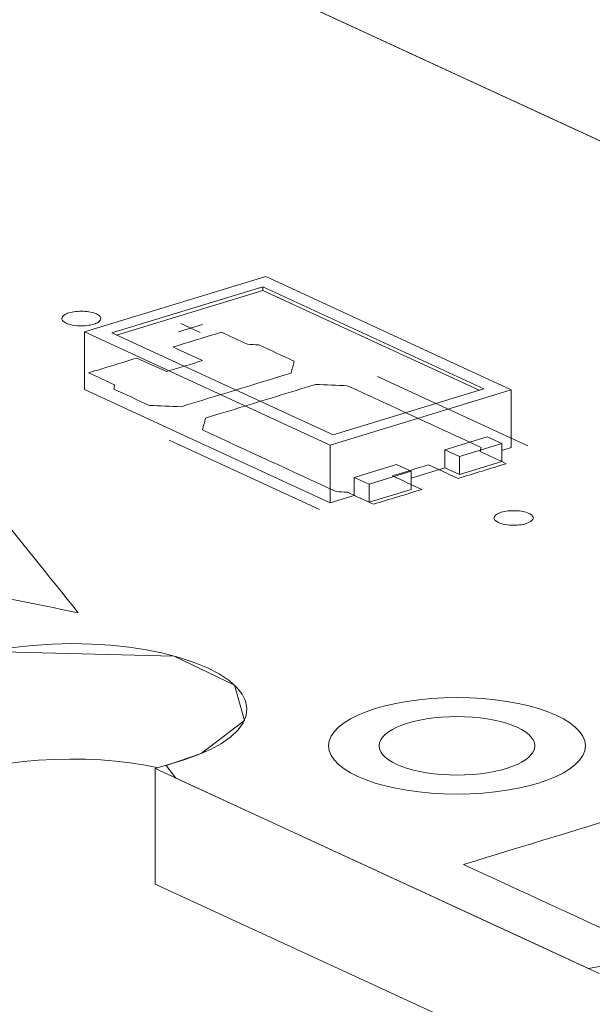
# Model space of a CAD drawing. Header units: inches. Extents: x 513 to 854, y 267 to 501.
# Tile 53 of 121: x 695.1 to 702.46, y 281.15 to 293.8. Entities that reach past the tile are written whole.
import ezdxf

# ---------------------------------------------------------------- set-up
doc = ezdxf.new("R2010")
doc.units = ezdxf.units.IN
doc.header["$MEASUREMENT"] = 0
doc.layers.add('1', color=7, linetype='Continuous')

# ---------------------------------------------------------------- blocks, each defined once
blk = doc.blocks.new('block 2440')
at = {"layer": '1', "color": 155, "lineweight": 18, "true_color": 0x4c7299}
blk.add_lwpolyline([(695.932, 289.787), (699.088, 288.332)], dxfattribs=at)
blk = doc.blocks.new('block 2441')
at = {"layer": '1', "color": 155, "lineweight": 18, "true_color": 0x4c7299}
blk.add_lwpolyline([(699.124, 288.464), (696.283, 289.774)], dxfattribs=at)
blk = doc.blocks.new('block 2442')
at = {"layer": '1', "color": 155, "lineweight": 18, "true_color": 0x4c7299}
blk.add_lwpolyline([(699.088, 288.332), (701.415, 289.042)], dxfattribs=at)
blk = doc.blocks.new('block 2443')
at = {"layer": '1', "color": 155, "lineweight": 18, "true_color": 0x4c7299}
blk.add_lwpolyline([(701.415, 289.042), (698.259, 290.498)], dxfattribs=at)
blk = doc.blocks.new('block 2444')
at = {"layer": '1', "color": 155, "lineweight": 18, "true_color": 0x4c7299}
blk.add_lwpolyline([(698.222, 290.366), (701.063, 289.056)], dxfattribs=at)
blk = doc.blocks.new('block 2447')
at = {"layer": '1', "color": 155, "lineweight": 18, "true_color": 0x4c7299}
blk.add_lwpolyline([(700.751, 288.185), (701.294, 288.351)], dxfattribs=at)
blk = doc.blocks.new('block 2448')
at = {"layer": '1', "color": 155, "lineweight": 18, "true_color": 0x4c7299}
blk.add_lwpolyline([(700.561, 288.272), (700.751, 288.185)], dxfattribs=at)
blk = doc.blocks.new('block 2449')
at = {"layer": '1', "color": 155, "lineweight": 18, "true_color": 0x4c7299}
blk.add_lwpolyline([(701.294, 288.351), (701.104, 288.438)], dxfattribs=at)
blk = doc.blocks.new('block 2480')
at = {"layer": '1', "color": 155, "lineweight": 18, "true_color": 0x4c7299}
blk.add_lwpolyline([(696.283, 289.774), (698.222, 290.366)], dxfattribs=at)
blk = doc.blocks.new('block 2522')
at = {"layer": '1', "color": 155, "lineweight": 18, "true_color": 0x4c7299}
blk.add_lwpolyline([(701.063, 289.056), (699.124, 288.464)], dxfattribs=at)
blk = doc.blocks.new('block 2670')
at = {"layer": '1', "color": 155, "lineweight": 18, "true_color": 0x4c7299}
blk.add_lwpolyline([(698.259, 290.498), (695.932, 289.787)], dxfattribs=at)
blk = doc.blocks.new('block 2671')
at = {"layer": '1', "color": 155, "lineweight": 18, "true_color": 0x4c7299}
blk.add_lwpolyline([(699.587, 287.829), (699.398, 287.917)], dxfattribs=at)
blk = doc.blocks.new('block 2678')
at = {"layer": '1', "color": 155, "lineweight": 18, "true_color": 0x4c7299}
blk.add_lwpolyline([(700.13, 287.995), (699.587, 287.829)], dxfattribs=at)
blk = doc.blocks.new('block 2712')
at = {"layer": '1', "color": 155, "lineweight": 18, "true_color": 0x4c7299}
blk.add_lwpolyline([(699.941, 288.082), (700.13, 287.995)], dxfattribs=at)
blk = doc.blocks.new('block 3760')
at = {"layer": '1', "color": 155, "lineweight": 18, "true_color": 0x4c7299}
blk.add_lwpolyline([(695.932, 289.787), (695.932, 289.046)], dxfattribs=at)
blk = doc.blocks.new('block 3761')
at = {"layer": '1', "color": 155, "lineweight": 18, "true_color": 0x4c7299}
blk.add_lwpolyline([(701.415, 289.042), (701.415, 288.301)], dxfattribs=at)
blk = doc.blocks.new('block 3762')
at = {"layer": '1', "color": 155, "lineweight": 18, "true_color": 0x4c7299}
blk.add_lwpolyline([(699.088, 288.332), (699.088, 287.59)], dxfattribs=at)
blk = doc.blocks.new('block 3763')
at = {"layer": '1', "color": 155, "lineweight": 18, "true_color": 0x4c7299}
blk.add_lwpolyline([(698.222, 290.32), (698.222, 290.366)], dxfattribs=at)
blk = doc.blocks.new('block 3764')
at = {"layer": '1', "color": 155, "lineweight": 18, "true_color": 0x4c7299}
blk.add_lwpolyline([(696.344, 289.746), (698.222, 290.32)], dxfattribs=at)
blk = doc.blocks.new('block 3765')
at = {"layer": '1', "color": 155, "lineweight": 18, "true_color": 0x4c7299}
blk.add_lwpolyline([(698.222, 290.32), (701.002, 289.038)], dxfattribs=at)
blk = doc.blocks.new('block 3766')
at = {"layer": '1', "color": 155, "lineweight": 18, "true_color": 0x4c7299}
blk.add_lwpolyline([(700.561, 288.272), (700.561, 288.04)], dxfattribs=at)
blk = doc.blocks.new('block 3767')
at = {"layer": '1', "color": 155, "lineweight": 18, "true_color": 0x4c7299}
blk.add_lwpolyline([(699.398, 287.917), (699.398, 287.685)], dxfattribs=at)
blk = doc.blocks.new('block 3768')
at = {"layer": '1', "color": 155, "lineweight": 18, "true_color": 0x4c7299}
blk.add_lwpolyline([(700.751, 288.185), (700.751, 287.953)], dxfattribs=at)
blk = doc.blocks.new('block 3769')
at = {"layer": '1', "color": 155, "lineweight": 18, "true_color": 0x4c7299}
blk.add_lwpolyline([(701.294, 288.351), (701.294, 288.119)], dxfattribs=at)
blk = doc.blocks.new('block 3770')
at = {"layer": '1', "color": 155, "lineweight": 18, "true_color": 0x4c7299}
blk.add_lwpolyline([(701.104, 288.438), (700.561, 288.272)], dxfattribs=at)
blk = doc.blocks.new('block 3771')
at = {"layer": '1', "color": 155, "lineweight": 18, "true_color": 0x4c7299}
blk.add_lwpolyline([(700.13, 287.995), (700.13, 287.763)], dxfattribs=at)
blk = doc.blocks.new('block 3772')
at = {"layer": '1', "color": 155, "lineweight": 18, "true_color": 0x4c7299}
blk.add_lwpolyline([(699.587, 287.829), (699.587, 287.597)], dxfattribs=at)
blk = doc.blocks.new('block 3773')
at = {"layer": '1', "color": 155, "lineweight": 18, "true_color": 0x4c7299}
blk.add_lwpolyline([(699.398, 287.917), (699.941, 288.082)], dxfattribs=at)
blk = doc.blocks.new('block 3774')
at = {"layer": '1', "color": 155, "lineweight": 18, "true_color": 0x4c7299}
blk.add_lwpolyline([(700.13, 287.763), (699.587, 287.597)], dxfattribs=at)
blk = doc.blocks.new('block 3775')
at = {"layer": '1', "color": 155, "lineweight": 18, "true_color": 0x4c7299}
blk.add_lwpolyline([(700.751, 287.953), (701.294, 288.119)], dxfattribs=at)
blk = doc.blocks.new('block 3776')
at = {"layer": '1', "color": 155, "lineweight": 18, "true_color": 0x4c7299}
blk.add_lwpolyline([(700.561, 288.04), (700.751, 287.953)], dxfattribs=at)
blk = doc.blocks.new('block 3777')
at = {"layer": '1', "color": 155, "lineweight": 18, "true_color": 0x4c7299}
blk.add_lwpolyline([(699.587, 287.597), (699.398, 287.685)], dxfattribs=at)
blk = doc.blocks.new('block 3778')
at = {"layer": '1', "color": 155, "lineweight": 18, "true_color": 0x4c7299}
blk.add_lwpolyline([(695.932, 289.046), (699.088, 287.59)], dxfattribs=at)
blk = doc.blocks.new('block 3779')
at = {"layer": '1', "color": 155, "lineweight": 18, "true_color": 0x4c7299}
blk.add_lwpolyline([(699.088, 287.59), (699.398, 287.685)], dxfattribs=at)
blk = doc.blocks.new('block 3780')
at = {"layer": '1', "color": 155, "lineweight": 18, "true_color": 0x4c7299}
blk.add_lwpolyline([(701.294, 288.264), (701.415, 288.301)], dxfattribs=at)
blk = doc.blocks.new('block 3781')
at = {"layer": '1', "color": 155, "lineweight": 18, "true_color": 0x4c7299}
blk.add_lwpolyline([(700.13, 287.909), (700.561, 288.04)], dxfattribs=at)
blk = doc.blocks.new('block 3793')
at = {"layer": '1', "color": 155, "lineweight": 18, "true_color": 0x4c7299}
blk.add_lwpolyline([(696.839, 282.692), (696.839, 284.175)], dxfattribs=at)
blk = doc.blocks.new('block 4168')
at = {"layer": '1', "color": 18, "lineweight": 13, "true_color": 0x4c0000}
blk.add_lwpolyline([(702.546, 281.542), (696.839, 284.175)], dxfattribs=at)
blk = doc.blocks.new('block 4176')
at = {"layer": '1', "color": 18, "lineweight": 13, "true_color": 0x4c0000}
blk.add_lwpolyline([(698.949, 287.505), (697.017, 288.396)], dxfattribs=at)
blk = doc.blocks.new('block 4183')
at = {"layer": '1', "color": 18, "lineweight": 13, "true_color": 0x4c0000}
blk.add_lwpolyline([(698.949, 287.505), (697.017, 288.396)], dxfattribs=at)
blk = doc.blocks.new('block 4193')
at = {"layer": '1', "color": 18, "lineweight": 13, "true_color": 0x4c0000}
blk.add_lwpolyline([(702.546, 281.542), (696.839, 284.175)], dxfattribs=at)
blk = doc.blocks.new('block 4232')
at = {"layer": '1', "color": 18, "lineweight": 13, "true_color": 0x4c0000}
blk.add_lwpolyline([(636.554, 322.688), (707.959, 289.75)], dxfattribs=at)
blk = doc.blocks.new('block 4249')
at = {"layer": '1', "color": 18, "lineweight": 13, "true_color": 0x4c0000}
blk.add_lwpolyline([(701.627, 288.323), (699.695, 289.214)], dxfattribs=at)
blk = doc.blocks.new('block 4250')
at = {"layer": '1', "color": 18, "lineweight": 13, "true_color": 0x4c0000}
blk.add_lwpolyline([(697.167, 289.893), (697.419, 289.777)], dxfattribs=at)
blk = doc.blocks.new('block 4251')
at = {"layer": '1', "color": 18, "lineweight": 13, "true_color": 0x4c0000}
blk.add_lwpolyline([(697.138, 289.788), (697.448, 289.883)], dxfattribs=at)
blk = doc.blocks.new('block 4270')
at = {"layer": '1', "color": 18, "lineweight": 13, "true_color": 0x4c0000}
blk.add_lwpolyline([(636.554, 322.688), (707.959, 289.75)], dxfattribs=at)
blk = doc.blocks.new('block 4276')
at = {"layer": '1', "color": 18, "lineweight": 13, "true_color": 0x4c0000}
blk.add_lwpolyline([(701.627, 288.323), (699.695, 289.214)], dxfattribs=at)
blk = doc.blocks.new('block 4299')
at = {"layer": '1', "color": 18, "lineweight": 13, "true_color": 0x4c0000}
blk.add_lwpolyline([(697.138, 289.788), (697.448, 289.883)], dxfattribs=at)
blk = doc.blocks.new('block 4305')
at = {"layer": '1', "color": 18, "lineweight": 13, "true_color": 0x4c0000}
blk.add_lwpolyline([(697.167, 289.893), (697.419, 289.777)], dxfattribs=at)
blk = doc.blocks.new('block 4653')
at = {"layer": '1', "color": 155, "lineweight": 18, "true_color": 0x4c7299}
blk.add_open_spline([(699.717, 284.468), (699.717, 284.26), (700.164, 284.092), (700.717, 284.092), (701.269, 284.092), (701.717, 284.26), (701.717, 284.468), (701.717, 284.675), (701.269, 284.843), (700.717, 284.843), (700.164, 284.843), (699.717, 284.675), (699.717, 284.468)], degree=3, knots=[0, 0, 0, 0, 1, 1, 1, 2, 2, 2, 3, 3, 3, 4, 4, 4, 4], dxfattribs=at)
blk = doc.blocks.new('block 4885')
at = {"layer": '1', "color": 18, "lineweight": 18, "true_color": 0x4c0000}
blk.add_open_spline([(699.717, 284.468), (699.717, 284.26), (700.164, 284.092), (700.717, 284.092), (701.269, 284.092), (701.717, 284.26), (701.717, 284.468), (701.717, 284.675), (701.269, 284.843), (700.717, 284.843), (700.164, 284.843), (699.717, 284.675), (699.717, 284.468)], degree=3, knots=[0, 0, 0, 0, 1, 1, 1, 2, 2, 2, 3, 3, 3, 4, 4, 4, 4], dxfattribs=at)
blk = doc.blocks.new('block 4886')
at = {"layer": '1', "color": 18, "lineweight": 18, "true_color": 0x4c0000}
blk.add_open_spline([(699.067, 284.468), (699.067, 284.125), (699.805, 283.848), (700.717, 283.848), (701.628, 283.848), (702.367, 284.125), (702.367, 284.468), (702.367, 284.81), (701.628, 285.087), (700.717, 285.087), (699.805, 285.087), (699.067, 284.81), (699.067, 284.468)], degree=3, knots=[0, 0, 0, 0, 1, 1, 1, 2, 2, 2, 3, 3, 3, 4, 4, 4, 4], dxfattribs=at)
blk = doc.blocks.new('block 4887')
at = {"layer": '1', "color": 18, "lineweight": 13, "true_color": 0x4c0000}
blk.add_open_spline([(699.067, 284.468), (699.067, 284.125), (699.805, 283.848), (700.717, 283.848), (701.628, 283.848), (702.367, 284.125), (702.367, 284.468), (702.367, 284.81), (701.628, 285.087), (700.717, 285.087), (699.805, 285.087), (699.067, 284.81), (699.067, 284.468)], degree=3, knots=[0, 0, 0, 0, 1, 1, 1, 2, 2, 2, 3, 3, 3, 4, 4, 4, 4], dxfattribs=at)
blk = doc.blocks.new('block 4888')
at = {"layer": '1', "color": 18, "lineweight": 13, "true_color": 0x4c0000}
blk.add_open_spline([(699.717, 284.468), (699.717, 284.26), (700.164, 284.092), (700.717, 284.092), (701.269, 284.092), (701.717, 284.26), (701.717, 284.468), (701.717, 284.675), (701.269, 284.843), (700.717, 284.843), (700.164, 284.843), (699.717, 284.675), (699.717, 284.468)], degree=3, knots=[0, 0, 0, 0, 1, 1, 1, 2, 2, 2, 3, 3, 3, 4, 4, 4, 4], dxfattribs=at)
blk = doc.blocks.new('block 6593')
at = {"layer": '1', "color": 155, "lineweight": 18, "true_color": 0x4c7299}
blk.add_lwpolyline([(693.717, 296.32), (707.959, 289.75)], dxfattribs=at)
blk = doc.blocks.new('block 6597')
at = {"layer": '1', "color": 155, "lineweight": 18, "true_color": 0x4c7299}
blk.add_lwpolyline([(702.546, 281.542), (696.839, 284.175)], dxfattribs=at)
blk = doc.blocks.new('block 6598')
at = {"layer": '1', "color": 155, "lineweight": 18, "true_color": 0x4c7299}
blk.add_lwpolyline([(696.839, 284.175), (697.21, 284.288), (697.388, 284.35), (697.55, 284.421), (697.693, 284.499), (697.812, 284.583), (697.906, 284.673), (697.971, 284.765), (698.009, 284.859), (698.017, 284.953), (697.999, 285.044), (697.956, 285.133), (697.886, 285.222), (697.788, 285.309), (697.663, 285.392), (697.513, 285.47), (697.341, 285.54), (697.149, 285.603), (696.943, 285.657), (696.726, 285.701), (696.503, 285.735), (696.268, 285.76), (696.023, 285.776), (695.77, 285.781), (695.515, 285.776), (695.263, 285.759), (695.018, 285.733), (694.785, 285.696), (694.568, 285.651), (694.37, 285.598), (693.999, 285.485)], dxfattribs=at)
blk = doc.blocks.new('block 6614')
at = {"layer": '1', "color": 155, "lineweight": 18, "true_color": 0x4c7299}
blk.add_lwpolyline([(696.862, 284.191), (696.69, 284.224), (696.514, 284.25), (696.33, 284.271), (696.139, 284.286), (695.942, 284.296), (695.742, 284.298), (695.541, 284.294), (695.341, 284.283), (695.145, 284.265), (694.955, 284.241), (694.773, 284.211), (694.601, 284.175), (694.44, 284.135), (694.291, 284.091), (693.999, 284.002)], dxfattribs=at)
blk = doc.blocks.new('block 6615')
at = {"layer": '1', "color": 155, "lineweight": 18, "true_color": 0x4c7299}
blk.add_lwpolyline([(702.546, 280.059), (696.839, 282.692)], dxfattribs=at)
blk = doc.blocks.new('block 6623')
at = {"layer": '1', "color": 18, "lineweight": 18, "true_color": 0x4c0000}
for points in [[(673.189, 305.789), (697.426, 294.609), (703.485, 291.813), (706.515, 290.416), (707.871, 289.723), (707.043, 289.385), (706.786, 288.925), (707.211, 288.491), (708.194, 288.204), (710.537, 288.36)], [(712.612, 284.618), (705.166, 282.343), (703.305, 281.774), (702.406, 281.606), (701.649, 281.956), (698.619, 283.353), (697.104, 284.052), (696.978, 284.217), (697.432, 284.368), (697.985, 284.792), (697.859, 285.248), (697.085, 285.621), (694.705, 285.681)]]:
    blk.add_lwpolyline(points, dxfattribs=at)
blk = doc.blocks.new('block 6690')
at = {"layer": '1', "color": 18, "lineweight": 18, "true_color": 0x4c0000}
blk.add_lwpolyline([(695.732, 290.031), (695.751, 290.036), (695.772, 290.041), (695.794, 290.045), (695.818, 290.048), (695.842, 290.05), (695.867, 290.052), (695.917, 290.052), (695.941, 290.05), (695.964, 290.048), (696.008, 290.041), (696.029, 290.036), (696.049, 290.031), (696.067, 290.024), (696.084, 290.017), (696.099, 290.01), (696.111, 290.002), (696.122, 289.993), (696.13, 289.985), (696.136, 289.976), (696.139, 289.967), (696.14, 289.958), (696.139, 289.949), (696.135, 289.94), (696.129, 289.931), (696.121, 289.922), (696.11, 289.913), (696.097, 289.905), (696.082, 289.898), (696.066, 289.891), (696.048, 289.885), (696.029, 289.88), (696.008, 289.875), (695.986, 289.871), (695.962, 289.868), (695.938, 289.866), (695.913, 289.865), (695.863, 289.865), (695.839, 289.866), (695.816, 289.869), (695.772, 289.875), (695.751, 289.88), (695.731, 289.886), (695.713, 289.892), (695.696, 289.899), (695.681, 289.907), (695.668, 289.915), (695.658, 289.923), (695.65, 289.932), (695.644, 289.94), (695.641, 289.949), (695.64, 289.958), (695.641, 289.967), (695.645, 289.977), (695.651, 289.986), (695.659, 289.995), (695.67, 290.003), (695.683, 290.011), (695.698, 290.018), (695.714, 290.025), (695.732, 290.031)], dxfattribs=at)
blk = doc.blocks.new('block 6691')
at = {"layer": '1', "color": 18, "lineweight": 18, "true_color": 0x4c0000}
blk.add_lwpolyline([(701.287, 287.469), (701.306, 287.474), (701.327, 287.479), (701.349, 287.483), (701.372, 287.486), (701.397, 287.488), (701.422, 287.489), (701.471, 287.489), (701.496, 287.488), (701.519, 287.486), (701.563, 287.479), (701.584, 287.474), (701.603, 287.468), (701.622, 287.462), (701.639, 287.455), (701.654, 287.448), (701.666, 287.439), (701.677, 287.431), (701.685, 287.422), (701.69, 287.414), (701.694, 287.405), (701.695, 287.396), (701.694, 287.387), (701.69, 287.377), (701.684, 287.368), (701.675, 287.359), (701.664, 287.351), (701.651, 287.343), (701.637, 287.336), (701.62, 287.329), (701.603, 287.323), (701.583, 287.318), (701.563, 287.313), (701.54, 287.309), (701.517, 287.306), (701.493, 287.304), (701.468, 287.302), (701.418, 287.302), (701.394, 287.304), (701.371, 287.306), (701.327, 287.313), (701.306, 287.318), (701.286, 287.323), (701.268, 287.33), (701.251, 287.337), (701.236, 287.344), (701.223, 287.352), (701.213, 287.361), (701.205, 287.369), (701.199, 287.378), (701.196, 287.387), (701.195, 287.396), (701.196, 287.405), (701.199, 287.414), (701.206, 287.423), (701.214, 287.432), (701.225, 287.441), (701.238, 287.449), (701.253, 287.456), (701.269, 287.463), (701.287, 287.469)], dxfattribs=at)
blk = doc.blocks.new('block 6692')
at = {"layer": '1', "color": 18, "lineweight": 18, "true_color": 0x4c0000}
blk.add_open_spline([(700.731, 287.904), (700.937, 287.967), (701.144, 288.03), (701.351, 288.093), (701.239, 288.145), (701.128, 288.196), (701.016, 288.248), (701.02, 288.266), (701.023, 288.284), (701.026, 288.303), (700.453, 288.567), (699.88, 288.831), (699.308, 289.095), (699.172, 289.101), (699.037, 289.106), (698.901, 289.112), (698.43, 288.967), (697.958, 288.823), (697.486, 288.679), (697.473, 288.628), (697.46, 288.578), (697.446, 288.527), (698.019, 288.262), (698.592, 287.998), (699.165, 287.734), (699.213, 287.731), (699.262, 287.729), (699.31, 287.726), (699.422, 287.675), (699.533, 287.623), (699.645, 287.572), (699.852, 287.635), (700.058, 287.698), (700.265, 287.762), (700.139, 287.82), (700.013, 287.878), (699.886, 287.936), (700.042, 287.984), (700.197, 288.031), (700.352, 288.078), (700.478, 288.02), (700.604, 287.962), (700.731, 287.904)], degree=3, knots=[0, 0, 0, 0, 1, 1, 1, 2, 2, 2, 3, 3, 3, 4, 4, 4, 5, 5, 5, 6, 6, 6, 7, 7, 7, 8, 8, 8, 9, 9, 9, 10, 10, 10, 11, 11, 11, 12, 12, 12, 13, 13, 13, 14, 14, 14, 14], dxfattribs=at)
blk = doc.blocks.new('block 6693')
at = {"layer": '1', "color": 18, "lineweight": 18, "true_color": 0x4c0000}
blk.add_open_spline([(700.731, 287.904), (700.937, 287.967), (701.144, 288.03), (701.351, 288.093), (701.239, 288.145), (701.128, 288.196), (701.016, 288.248), (701.02, 288.266), (701.023, 288.284), (701.026, 288.303), (700.453, 288.567), (699.88, 288.831), (699.308, 289.095), (699.172, 289.101), (699.037, 289.106), (698.901, 289.112), (698.43, 288.967), (697.958, 288.823), (697.486, 288.679), (697.473, 288.628), (697.46, 288.578), (697.446, 288.527), (698.019, 288.262), (698.592, 287.998), (699.165, 287.734), (699.213, 287.731), (699.262, 287.729), (699.31, 287.726), (699.422, 287.675), (699.533, 287.623), (699.645, 287.572), (699.852, 287.635), (700.058, 287.698), (700.265, 287.762), (700.139, 287.82), (700.013, 287.878), (699.886, 287.936), (700.042, 287.984), (700.197, 288.031), (700.352, 288.078), (700.478, 288.02), (700.604, 287.962), (700.731, 287.904)], degree=3, knots=[0, 0, 0, 0, 1, 1, 1, 2, 2, 2, 3, 3, 3, 4, 4, 4, 5, 5, 5, 6, 6, 6, 7, 7, 7, 8, 8, 8, 9, 9, 9, 10, 10, 10, 11, 11, 11, 12, 12, 12, 13, 13, 13, 14, 14, 14, 14], dxfattribs=at)
blk = doc.blocks.new('block 6694')
at = {"layer": '1', "color": 18, "lineweight": 18, "true_color": 0x4c0000}
blk.add_open_spline([(698.626, 289.41), (698.613, 289.359), (698.599, 289.308), (698.586, 289.257), (698.114, 289.113), (697.643, 288.969), (697.171, 288.825), (697.036, 288.83), (696.9, 288.836), (696.765, 288.841), (696.613, 288.911), (696.461, 288.981), (696.308, 289.051), (696.312, 289.07), (696.315, 289.088), (696.318, 289.106), (696.207, 289.158), (696.095, 289.209), (695.984, 289.261), (696.19, 289.324), (696.397, 289.387), (696.604, 289.45), (696.73, 289.392), (696.857, 289.334), (696.983, 289.276), (697.138, 289.323), (697.293, 289.37), (697.448, 289.418), (697.322, 289.476), (697.196, 289.534), (697.069, 289.593), (697.276, 289.656), (697.483, 289.719), (697.69, 289.782), (697.802, 289.731), (697.913, 289.679), (698.025, 289.628), (698.073, 289.625), (698.121, 289.623), (698.17, 289.62), (698.322, 289.55), (698.474, 289.48), (698.626, 289.41)], degree=3, knots=[0, 0, 0, 0, 1, 1, 1, 2, 2, 2, 3, 3, 3, 4, 4, 4, 5, 5, 5, 6, 6, 6, 7, 7, 7, 8, 8, 8, 9, 9, 9, 10, 10, 10, 11, 11, 11, 12, 12, 12, 13, 13, 13, 14, 14, 14, 14], dxfattribs=at)
blk = doc.blocks.new('block 6695')
at = {"layer": '1', "color": 18, "lineweight": 18, "true_color": 0x4c0000}
blk.add_open_spline([(698.626, 289.41), (698.613, 289.359), (698.599, 289.308), (698.586, 289.257), (698.114, 289.113), (697.643, 288.969), (697.171, 288.825), (697.036, 288.83), (696.9, 288.836), (696.765, 288.841), (696.613, 288.911), (696.461, 288.981), (696.308, 289.051), (696.312, 289.07), (696.315, 289.088), (696.318, 289.106), (696.207, 289.158), (696.095, 289.209), (695.984, 289.261), (696.19, 289.324), (696.397, 289.387), (696.604, 289.45), (696.73, 289.392), (696.857, 289.334), (696.983, 289.276), (697.138, 289.323), (697.293, 289.37), (697.448, 289.418), (697.322, 289.476), (697.196, 289.534), (697.069, 289.593), (697.276, 289.656), (697.483, 289.719), (697.69, 289.782), (697.802, 289.731), (697.913, 289.679), (698.025, 289.628), (698.073, 289.625), (698.121, 289.623), (698.17, 289.62), (698.322, 289.55), (698.474, 289.48), (698.626, 289.41)], degree=3, knots=[0, 0, 0, 0, 1, 1, 1, 2, 2, 2, 3, 3, 3, 4, 4, 4, 5, 5, 5, 6, 6, 6, 7, 7, 7, 8, 8, 8, 9, 9, 9, 10, 10, 10, 11, 11, 11, 12, 12, 12, 13, 13, 13, 14, 14, 14, 14], dxfattribs=at)
blk = doc.blocks.new('block 6784')
at = {"layer": '1', "color": 18, "lineweight": 13, "true_color": 0x4c0000}
blk.add_open_spline([(700.731, 287.904), (700.937, 287.967), (701.144, 288.03), (701.351, 288.093), (701.239, 288.145), (701.128, 288.196), (701.016, 288.248), (701.02, 288.266), (701.023, 288.284), (701.026, 288.303), (700.453, 288.567), (699.88, 288.831), (699.308, 289.095), (699.172, 289.101), (699.037, 289.106), (698.901, 289.112), (698.43, 288.967), (697.958, 288.823), (697.486, 288.679), (697.473, 288.628), (697.46, 288.578), (697.446, 288.527), (698.019, 288.262), (698.592, 287.998), (699.165, 287.734), (699.213, 287.731), (699.262, 287.729), (699.31, 287.726), (699.422, 287.675), (699.533, 287.623), (699.645, 287.572), (699.852, 287.635), (700.058, 287.698), (700.265, 287.762), (700.139, 287.82), (700.013, 287.878), (699.886, 287.936), (700.042, 287.984), (700.197, 288.031), (700.352, 288.078), (700.478, 288.02), (700.604, 287.962), (700.731, 287.904)], degree=3, knots=[0, 0, 0, 0, 1, 1, 1, 2, 2, 2, 3, 3, 3, 4, 4, 4, 5, 5, 5, 6, 6, 6, 7, 7, 7, 8, 8, 8, 9, 9, 9, 10, 10, 10, 11, 11, 11, 12, 12, 12, 13, 13, 13, 14, 14, 14, 14], dxfattribs=at)
blk = doc.blocks.new('block 6788')
at = {"layer": '1', "color": 18, "lineweight": 13, "true_color": 0x4c0000}
blk.add_lwpolyline([(695.732, 290.031), (695.751, 290.036), (695.772, 290.041), (695.794, 290.045), (695.818, 290.048), (695.842, 290.05), (695.867, 290.052), (695.917, 290.052), (695.941, 290.05), (695.964, 290.048), (696.008, 290.041), (696.029, 290.036), (696.049, 290.031), (696.067, 290.024), (696.084, 290.017), (696.099, 290.01), (696.111, 290.002), (696.122, 289.993), (696.13, 289.985), (696.136, 289.976), (696.139, 289.967), (696.14, 289.958), (696.139, 289.949), (696.135, 289.94), (696.129, 289.931), (696.121, 289.922), (696.11, 289.913), (696.097, 289.905), (696.082, 289.898), (696.066, 289.891), (696.048, 289.885), (696.029, 289.88), (696.008, 289.875), (695.986, 289.871), (695.962, 289.868), (695.938, 289.866), (695.913, 289.865), (695.863, 289.865), (695.839, 289.866), (695.816, 289.869), (695.772, 289.875), (695.751, 289.88), (695.731, 289.886), (695.713, 289.892), (695.696, 289.899), (695.681, 289.907), (695.668, 289.915), (695.658, 289.923), (695.65, 289.932), (695.644, 289.94), (695.641, 289.949), (695.64, 289.958), (695.641, 289.967), (695.645, 289.977), (695.651, 289.986), (695.659, 289.995), (695.67, 290.003), (695.683, 290.011), (695.698, 290.018), (695.714, 290.025), (695.732, 290.031)], dxfattribs=at)
blk = doc.blocks.new('block 6838')
at = {"layer": '1', "color": 18, "lineweight": 13, "true_color": 0x4c0000}
for points in [[(673.189, 305.789), (697.426, 294.609), (703.485, 291.813), (706.515, 290.416), (707.871, 289.723), (707.043, 289.385), (706.786, 288.925), (707.211, 288.491), (708.194, 288.204), (710.537, 288.36)], [(712.612, 284.618), (705.166, 282.343), (703.305, 281.774), (702.406, 281.606), (701.649, 281.956), (698.619, 283.353), (697.104, 284.052), (696.978, 284.217), (697.432, 284.368), (697.985, 284.792), (697.859, 285.248), (697.085, 285.621), (694.705, 285.681)]]:
    blk.add_lwpolyline(points, dxfattribs=at)
blk = doc.blocks.new('block 6845')
at = {"layer": '1', "color": 18, "lineweight": 13, "true_color": 0x4c0000}
blk.add_lwpolyline([(701.287, 287.469), (701.306, 287.474), (701.327, 287.479), (701.349, 287.483), (701.372, 287.486), (701.397, 287.488), (701.422, 287.489), (701.471, 287.489), (701.496, 287.488), (701.519, 287.486), (701.563, 287.479), (701.584, 287.474), (701.603, 287.468), (701.622, 287.462), (701.639, 287.455), (701.654, 287.448), (701.666, 287.439), (701.677, 287.431), (701.685, 287.422), (701.69, 287.414), (701.694, 287.405), (701.695, 287.396), (701.694, 287.387), (701.69, 287.377), (701.684, 287.368), (701.675, 287.359), (701.664, 287.351), (701.651, 287.343), (701.637, 287.336), (701.62, 287.329), (701.603, 287.323), (701.583, 287.318), (701.563, 287.313), (701.54, 287.309), (701.517, 287.306), (701.493, 287.304), (701.468, 287.302), (701.418, 287.302), (701.394, 287.304), (701.371, 287.306), (701.327, 287.313), (701.306, 287.318), (701.286, 287.323), (701.268, 287.33), (701.251, 287.337), (701.236, 287.344), (701.223, 287.352), (701.213, 287.361), (701.205, 287.369), (701.199, 287.378), (701.196, 287.387), (701.195, 287.396), (701.196, 287.405), (701.199, 287.414), (701.206, 287.423), (701.214, 287.432), (701.225, 287.441), (701.238, 287.449), (701.253, 287.456), (701.269, 287.463), (701.287, 287.469)], dxfattribs=at)
blk = doc.blocks.new('block 6883')
at = {"layer": '1', "color": 18, "lineweight": 13, "true_color": 0x4c0000}
blk.add_open_spline([(700.731, 287.904), (700.937, 287.967), (701.144, 288.03), (701.351, 288.093), (701.239, 288.145), (701.128, 288.196), (701.016, 288.248), (701.02, 288.266), (701.023, 288.284), (701.026, 288.303), (700.453, 288.567), (699.88, 288.831), (699.308, 289.095), (699.172, 289.101), (699.037, 289.106), (698.901, 289.112), (698.43, 288.967), (697.958, 288.823), (697.486, 288.679), (697.473, 288.628), (697.46, 288.578), (697.446, 288.527), (698.019, 288.262), (698.592, 287.998), (699.165, 287.734), (699.213, 287.731), (699.262, 287.729), (699.31, 287.726), (699.422, 287.675), (699.533, 287.623), (699.645, 287.572), (699.852, 287.635), (700.058, 287.698), (700.265, 287.762), (700.139, 287.82), (700.013, 287.878), (699.886, 287.936), (700.042, 287.984), (700.197, 288.031), (700.352, 288.078), (700.478, 288.02), (700.604, 287.962), (700.731, 287.904)], degree=3, knots=[0, 0, 0, 0, 1, 1, 1, 2, 2, 2, 3, 3, 3, 4, 4, 4, 5, 5, 5, 6, 6, 6, 7, 7, 7, 8, 8, 8, 9, 9, 9, 10, 10, 10, 11, 11, 11, 12, 12, 12, 13, 13, 13, 14, 14, 14, 14], dxfattribs=at)
blk = doc.blocks.new('block 6888')
at = {"layer": '1', "color": 18, "lineweight": 13, "true_color": 0x4c0000}
blk.add_open_spline([(698.626, 289.41), (698.613, 289.359), (698.599, 289.308), (698.586, 289.257), (698.114, 289.113), (697.643, 288.969), (697.171, 288.825), (697.036, 288.83), (696.9, 288.836), (696.765, 288.841), (696.613, 288.911), (696.461, 288.981), (696.308, 289.051), (696.312, 289.07), (696.315, 289.088), (696.318, 289.106), (696.207, 289.158), (696.095, 289.209), (695.984, 289.261), (696.19, 289.324), (696.397, 289.387), (696.604, 289.45), (696.73, 289.392), (696.857, 289.334), (696.983, 289.276), (697.138, 289.323), (697.293, 289.37), (697.448, 289.418), (697.322, 289.476), (697.196, 289.534), (697.069, 289.593), (697.276, 289.656), (697.483, 289.719), (697.69, 289.782), (697.802, 289.731), (697.913, 289.679), (698.025, 289.628), (698.073, 289.625), (698.121, 289.623), (698.17, 289.62), (698.322, 289.55), (698.474, 289.48), (698.626, 289.41)], degree=3, knots=[0, 0, 0, 0, 1, 1, 1, 2, 2, 2, 3, 3, 3, 4, 4, 4, 5, 5, 5, 6, 6, 6, 7, 7, 7, 8, 8, 8, 9, 9, 9, 10, 10, 10, 11, 11, 11, 12, 12, 12, 13, 13, 13, 14, 14, 14, 14], dxfattribs=at)
blk = doc.blocks.new('block 6909')
at = {"layer": '1', "color": 18, "lineweight": 13, "true_color": 0x4c0000}
blk.add_open_spline([(698.626, 289.41), (698.613, 289.359), (698.599, 289.308), (698.586, 289.257), (698.114, 289.113), (697.643, 288.969), (697.171, 288.825), (697.036, 288.83), (696.9, 288.836), (696.765, 288.841), (696.613, 288.911), (696.461, 288.981), (696.308, 289.051), (696.312, 289.07), (696.315, 289.088), (696.318, 289.106), (696.207, 289.158), (696.095, 289.209), (695.984, 289.261), (696.19, 289.324), (696.397, 289.387), (696.604, 289.45), (696.73, 289.392), (696.857, 289.334), (696.983, 289.276), (697.138, 289.323), (697.293, 289.37), (697.448, 289.418), (697.322, 289.476), (697.196, 289.534), (697.069, 289.593), (697.276, 289.656), (697.483, 289.719), (697.69, 289.782), (697.802, 289.731), (697.913, 289.679), (698.025, 289.628), (698.073, 289.625), (698.121, 289.623), (698.17, 289.62), (698.322, 289.55), (698.474, 289.48), (698.626, 289.41)], degree=3, knots=[0, 0, 0, 0, 1, 1, 1, 2, 2, 2, 3, 3, 3, 4, 4, 4, 5, 5, 5, 6, 6, 6, 7, 7, 7, 8, 8, 8, 9, 9, 9, 10, 10, 10, 11, 11, 11, 12, 12, 12, 13, 13, 13, 14, 14, 14, 14], dxfattribs=at)
blk = doc.blocks.new('block 6912')
at = {"layer": '1', "color": 18, "lineweight": 18, "true_color": 0x4c0000}
blk.add_open_spline([(694.714, 287.593), (694.455, 287.514), (694.197, 287.435), (693.938, 287.356), (693.412, 287.599), (692.886, 287.842), (692.36, 288.084), (692.102, 288.005), (691.843, 287.926), (691.585, 287.847), (692.111, 287.605), (692.637, 287.362), (693.163, 287.119), (692.904, 287.04), (692.646, 286.961), (692.387, 286.882), (693.542, 286.647), (694.697, 286.412), (695.851, 286.177), (695.472, 286.649), (695.093, 287.121), (694.714, 287.593)], degree=3, knots=[0, 0, 0, 0, 1, 1, 1, 2, 2, 2, 3, 3, 3, 4, 4, 4, 5, 5, 5, 6, 6, 6, 7, 7, 7, 7], dxfattribs=at)
blk = doc.blocks.new('block 6941')
at = {"layer": '1', "color": 18, "lineweight": 13, "true_color": 0x4c0000}
blk.add_lwpolyline([(696.839, 284.175), (697.21, 284.288), (697.388, 284.35), (697.55, 284.421), (697.693, 284.499), (697.812, 284.583), (697.906, 284.673), (697.971, 284.765), (698.009, 284.859), (698.017, 284.953), (697.999, 285.044), (697.956, 285.133), (697.886, 285.222), (697.788, 285.309), (697.663, 285.392), (697.513, 285.47), (697.341, 285.54), (697.149, 285.603), (696.943, 285.657), (696.726, 285.701), (696.503, 285.735), (696.268, 285.76), (696.023, 285.776), (695.77, 285.781), (695.515, 285.776), (695.263, 285.759), (695.018, 285.733), (694.785, 285.696), (694.568, 285.651), (694.37, 285.598), (693.999, 285.485)], dxfattribs=at)
blk = doc.blocks.new('block 6942')
at = {"layer": '1', "color": 18, "lineweight": 18, "true_color": 0x4c0000}
blk.add_open_spline([(702.696, 282.069), (702.065, 282.36), (701.434, 282.651), (700.803, 282.943), (701.578, 283.18), (702.354, 283.417), (703.129, 283.654), (703.761, 283.362), (704.392, 283.071), (705.023, 282.78), (704.247, 282.543), (703.472, 282.306), (702.696, 282.069)], degree=3, knots=[0, 0, 0, 0, 1, 1, 1, 2, 2, 2, 3, 3, 3, 4, 4, 4, 4], dxfattribs=at)
blk = doc.blocks.new('block 6955')
at = {"layer": '1', "color": 18, "lineweight": 13, "true_color": 0x4c0000}
blk.add_open_spline([(694.714, 287.593), (694.455, 287.514), (694.197, 287.435), (693.938, 287.356), (693.412, 287.599), (692.886, 287.842), (692.36, 288.084), (692.102, 288.005), (691.843, 287.926), (691.585, 287.847), (692.111, 287.605), (692.637, 287.362), (693.163, 287.119), (692.904, 287.04), (692.646, 286.961), (692.387, 286.882), (693.542, 286.647), (694.697, 286.412), (695.851, 286.177), (695.472, 286.649), (695.093, 287.121), (694.714, 287.593)], degree=3, knots=[0, 0, 0, 0, 1, 1, 1, 2, 2, 2, 3, 3, 3, 4, 4, 4, 5, 5, 5, 6, 6, 6, 7, 7, 7, 7], dxfattribs=at)
blk = doc.blocks.new('block 6959')
at = {"layer": '1', "color": 18, "lineweight": 13, "true_color": 0x4c0000}
blk.add_lwpolyline([(696.839, 284.175), (697.21, 284.288), (697.388, 284.35), (697.55, 284.421), (697.693, 284.499), (697.812, 284.583), (697.906, 284.673), (697.971, 284.765), (698.009, 284.859), (698.017, 284.953), (697.999, 285.044), (697.956, 285.133), (697.886, 285.222), (697.788, 285.309), (697.663, 285.392), (697.513, 285.47), (697.341, 285.54), (697.149, 285.603), (696.943, 285.657), (696.726, 285.701), (696.503, 285.735), (696.268, 285.76), (696.023, 285.776), (695.77, 285.781), (695.515, 285.776), (695.263, 285.759), (695.018, 285.733), (694.785, 285.696), (694.568, 285.651), (694.37, 285.598), (693.999, 285.485)], dxfattribs=at)
blk = doc.blocks.new('block 6964')
at = {"layer": '1', "color": 18, "lineweight": 13, "true_color": 0x4c0000}
blk.add_open_spline([(702.696, 282.069), (702.065, 282.36), (701.434, 282.651), (700.803, 282.943), (701.578, 283.18), (702.354, 283.417), (703.129, 283.654), (703.761, 283.362), (704.392, 283.071), (705.023, 282.78), (704.247, 282.543), (703.472, 282.306), (702.696, 282.069)], degree=3, knots=[0, 0, 0, 0, 1, 1, 1, 2, 2, 2, 3, 3, 3, 4, 4, 4, 4], dxfattribs=at)

msp = doc.modelspace()

# ---------------------------------------------------------------- block references
at = {"layer": '1'}
for name in ['block 6623', 'block 6838', 'block 4232', 'block 4270', 'block 6593', 'block 2670', 'block 2443', 'block 2480', 'block 2444', 'block 3763', 'block 3764', 'block 3765', 'block 6690', 'block 6788', 'block 4251', 'block 4299', 'block 4250', 'block 4305', 'block 2440', 'block 3760', 'block 6694', 'block 6695', 'block 6888', 'block 6909', 'block 2441', 'block 6692', 'block 6693', 'block 6784', 'block 6883', 'block 4249', 'block 4276', 'block 3778', 'block 2442', 'block 2522', 'block 3761', 'block 4176', 'block 4183', 'block 3762', 'block 3770', 'block 2447', 'block 2449', 'block 3769', 'block 2448', 'block 3766', 'block 3780', 'block 6912', 'block 6955', 'block 3773', 'block 2712', 'block 3768', 'block 3775', 'block 2678', 'block 3781', 'block 3771', 'block 3776', 'block 2671', 'block 3767', 'block 3772', 'block 3774', 'block 3779', 'block 3777', 'block 6691', 'block 6845', 'block 6598', 'block 6941', 'block 6959', 'block 4886', 'block 4887', 'block 4653', 'block 4885', 'block 4888', 'block 6614', 'block 3793', 'block 4168', 'block 4193', 'block 6597', 'block 6942', 'block 6964', 'block 6615']:
    msp.add_blockref(name, (0, 0), dxfattribs=at)

doc.saveas('drawing.dxf')
